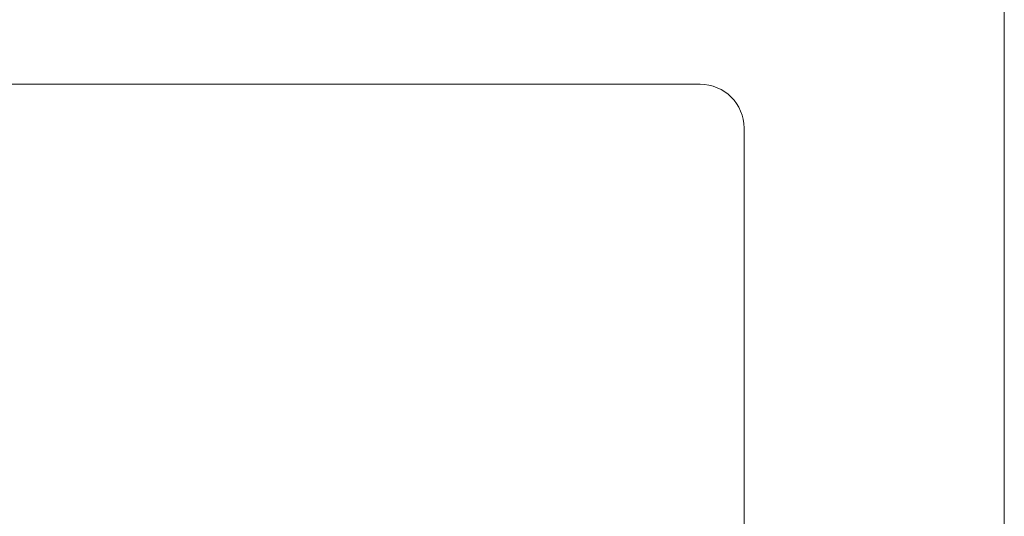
# Model space of a CAD drawing. Header units: inches. Extents: x 1 to 669, y 0 to 417.
# Tile 83 of 256: x 83.55 to 85.65, y 288.17 to 289.23. Entities that reach past the tile are written whole.
import ezdxf

# ---------------------------------------------------------------- set-up
doc = ezdxf.new("R2010")
doc.units = ezdxf.units.IN
doc.header["$LTSCALE"] = 12
doc.header["$MEASUREMENT"] = 0
doc.layers.get('0').update_dxf_attribs({"linetype": 'CONTINUOUS'})
doc.layers.add('X', color=1, linetype='CONTINUOUS')

# ---------------------------------------------------------------- blocks, each defined once
blk = doc.blocks.new('GASTRAIN')
at = {"layer": 'X', "lineweight": 0}
for p, q in [((-37.6243, 298.5756), (-37.6243, 307.3951)), ((-40.7746, 306.9467), (-38.2708, 306.9467)), ((-40.7746, 306.9466), (-38.2708, 306.9466)), ((-38.1774, 306.8532), (-38.1774, 306.8532)), ((-38.1774, 306.8532), (-38.1774, 301.5839))]:
    blk.add_line(p, q, dxfattribs=at)
blk.add_ellipse((-38.2708, 306.8532), major_axis=(0.0934, 0), ratio=0.999998, start_param=0, end_param=1.570796, dxfattribs=at)
at = {"layer": 'X', "lineweight": 0, "extrusion": (0, 0, -1)}
blk.add_ellipse((-38.2708, 306.8532), major_axis=(0.0934, 0), ratio=0.999998, start_param=-1.570796, end_param=0, dxfattribs=at)

msp = doc.modelspace()

# ---------------------------------------------------------------- block references
msp.add_blockref('GASTRAIN', (123.26937, -17.85695))

doc.saveas('drawing.dxf')
